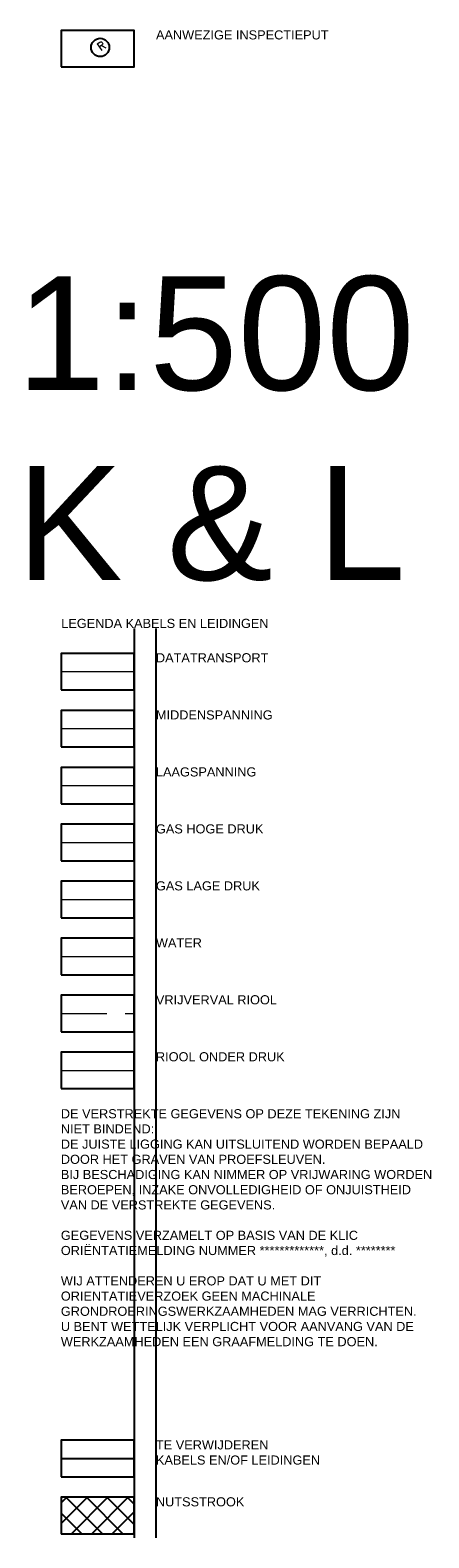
# Model space of a CAD drawing. Header units: metres. Extents: x 252743 to 254903, y 592696 to 593766.
# Tile 112 of 174: x 254276 to 254320, y 592744 to 592910. Entities that reach past the tile are written whole.
import ezdxf
from ezdxf.lldxf.tags import DXFTag

# ---------------------------------------------------------------- set-up
doc = ezdxf.new("R2010")
doc.units = ezdxf.units.M
doc.linetypes.add('RI-OVERIG', pattern=[17, 5, -2, 2, -2, 0, -2, 2, -2])
doc.layers.add('ALGEMEEN HULP', color=6, linetype='Continuous', plot=False)
for name, color, linetype in [('ALGEMEEN LEGENDA 200', 7, 'Continuous'), ('ALGEMEEN LEGENDA 500', 7, 'Continuous'), ('ALGEMEEN TEKST 200', 7, 'Continuous'), ('B-RI-INSPECTIEPUT', 8, 'Continuous'), ('N-KL-NUTSSTROOK', 10, 'Continuous'), ('V-KL', 8, 'OPBRKRIOOL')]:
    doc.layers.add(name, color=color, linetype=linetype)
for name, color, linetype, lineweight in [('B-KL-DATAKABEL', 90, 'KL-DATA-N', 18), ('B-KL-GAS-HOGEDRUK', 30, 'KL-GAS-HD-N', 18), ('B-KL-GAS-LAGEDRUK', 50, 'KL-GAS-LD-N', 18), ('B-KL-LAAGSPANNINGSKABEL', 190, 'KL-LS-N', 18), ('B-KL-MIDDENSPANNINGSKABEL', 130, 'KL-MS-N', 18), ('B-KL-WATER', 170, 'KL-WATER-N', 18), ('B-RI-PERSRIOOL', 210, 'RI-PERS', 18), ('B-RI-VRIJVERVALRIOOL', 210, 'RI-OVERIG', 18)]:
    doc.layers.add(name, color=color, linetype=linetype, lineweight=lineweight)
doc.layers.get('0').freeze()
doc.styles.add('B_STANDARD 200', font='txt.shx', dxfattribs={"height": 0.36})
doc.styles.add('N_STANDARD 200', font='arial.ttf', dxfattribs={"height": 0.4})
doc.styles.get("Standard").update_dxf_attribs({"font": 'simplex.shx'})
tags = doc.linetypes.add('KL-DATA-N', pattern='A,4,-1,[101,NLCS.SHX,S=0.5,R=0,X=0,Y=0],-1,4,-1,["D",Standard,S=1,R=0,X=-0.25,Y=-0.5],-1.5', length=12.5).pattern_tags.tags
tags[18] = DXFTag(74, 10)
tags = doc.linetypes.add('KL-GAS-HD-N', pattern='A,4,-1,[69,NLCS.SHX,S=0.5,R=0,X=0,Y=0],-1,4,-1,["H",Standard,S=1,R=0,X=0,Y=-0.5],-2', length=13).pattern_tags.tags
tags[18] = DXFTag(74, 10)
tags = doc.linetypes.add('KL-GAS-LD-N', pattern='A,4,-1,[69,NLCS.SHX,S=0.5,R=0,X=0,Y=0],-1,4,-1,["L",Standard,S=1,R=0,X=0.25,Y=-0.5],-2', length=13).pattern_tags.tags
tags[18] = DXFTag(74, 10)
tags = doc.linetypes.add('KL-LS-N', pattern='A,4,-1,[103,NLCS.SHX,S=0.75,R=0,X=0,Y=0],-1,4,-1,["L",Standard,S=1,R=0,X=0,Y=-0.5],-2', length=13).pattern_tags.tags
tags[18] = DXFTag(74, 10)
tags = doc.linetypes.add('KL-MS-N', pattern='A,4,-1,[103,NLCS.SHX,S=0.75,R=0,X=0,Y=0],-1,4,-1,["M",Standard,S=1,R=0,X=0,Y=-0.5],-2', length=13).pattern_tags.tags
tags[18] = DXFTag(74, 10)
doc.linetypes.add('KL-WATER-N', pattern='A,7,-0.5,[168,NLCS.SHX,S=0.75,R=0,X=0.75,Y=0],-2', length=9.5)
doc.linetypes.add('OPBRKRIOOL', pattern='A,1e-05,-1,["//",Standard,S=1,R=0,X=-0.1,Y=-0.5],-2', length=3.00001)
tags = doc.linetypes.add('RI-PERS', pattern='A,7,-2,["P",Standard,S=1.8,R=0,X=-0.5,Y=-0.9],-2,7,-2,[102,NLCS.SHX,S=1,R=180,X=0,Y=0],-2', length=22).pattern_tags.tags
tags[6] = DXFTag(74, 10)

# ---------------------------------------------------------------- blocks, each defined once
blk = doc.blocks.new('INSPECTIEPUT BESTAAND')
at = {"linetype": 'Continuous'}
blk.add_circle((0, 0), 0.4, dxfattribs=at)
at = {"ltscale": 0.4, "style": 'B_STANDARD 200'}
blk.add_text('R', height=0.35, rotation=34.14265, dxfattribs=at).set_placement((0.02, -0.164))

msp = doc.modelspace()

# ---------------------------------------------------------------- hatches: boundary and pattern name
at = {"layer": 'N-KL-NUTSSTROOK'}
h = msp.add_hatch(dxfattribs=at)
h.set_pattern_fill('ANSI37', color=256, scale=0.5)
h.paths.add_polyline_path([(254279.874, 592744.599), (254287.874, 592744.599), (254287.874, 592748.599), (254279.874, 592748.599)])

# ---------------------------------------------------------------- linework, layer by layer
at = {"layer": 'ALGEMEEN HULP'}
for p, q in [((254287.874, 592843.903), (254287.874, 592744.147)), ((254290.27, 592843.903), (254290.27, 592744.147))]:
    msp.add_line(p, q, dxfattribs=at)
at = {"layer": 'ALGEMEEN LEGENDA 200'}
for points in [[(254279.874, 592905.528), (254287.874, 592905.528), (254287.874, 592909.528), (254279.874, 592909.528)], [(254279.874, 592837.175), (254287.874, 592837.175), (254287.874, 592841.175), (254279.874, 592841.175)], [(254279.874, 592830.925), (254287.874, 592830.925), (254287.874, 592834.925), (254279.874, 592834.925)], [(254279.874, 592824.675), (254287.874, 592824.675), (254287.874, 592828.675), (254279.874, 592828.675)], [(254279.874, 592818.425), (254287.874, 592818.425), (254287.874, 592822.425), (254279.874, 592822.425)], [(254279.874, 592812.175), (254287.874, 592812.175), (254287.874, 592816.175), (254279.874, 592816.175)], [(254279.874, 592805.925), (254287.874, 592805.925), (254287.874, 592809.925), (254279.874, 592809.925)], [(254279.874, 592799.675), (254287.874, 592799.675), (254287.874, 592803.675), (254279.874, 592803.675)], [(254279.874, 592793.425), (254287.874, 592793.425), (254287.874, 592797.425), (254279.874, 592797.425)], [(254279.874, 592750.849), (254287.874, 592750.849), (254287.874, 592754.849), (254279.874, 592754.849)], [(254279.874, 592744.599), (254287.874, 592744.599), (254287.874, 592748.599), (254279.874, 592748.599)]]:
    msp.add_lwpolyline(points, close=True, dxfattribs=at)
at = {"layer": 'B-KL-DATAKABEL'}
msp.add_line((254279.874, 592839.175), (254287.874, 592839.175), dxfattribs=at)
at = {"layer": 'B-KL-GAS-HOGEDRUK'}
msp.add_line((254279.874, 592820.425), (254287.874, 592820.425), dxfattribs=at)
at = {"layer": 'B-KL-GAS-LAGEDRUK'}
msp.add_line((254279.874, 592814.175), (254287.874, 592814.175), dxfattribs=at)
at = {"layer": 'B-KL-LAAGSPANNINGSKABEL'}
msp.add_line((254279.874, 592826.675), (254287.874, 592826.675), dxfattribs=at)
at = {"layer": 'B-KL-MIDDENSPANNINGSKABEL'}
msp.add_line((254279.874, 592832.925), (254287.874, 592832.925), dxfattribs=at)
at = {"layer": 'B-KL-WATER'}
msp.add_line((254279.874, 592807.925), (254287.874, 592807.925), dxfattribs=at)
at = {"layer": 'B-RI-PERSRIOOL', "ltscale": 0.5}
msp.add_line((254279.874, 592795.425), (254287.874, 592795.425), dxfattribs=at)
at = {"layer": 'B-RI-VRIJVERVALRIOOL'}
msp.add_line((254279.874, 592801.675), (254287.874, 592801.675), dxfattribs=at)
at = {"layer": 'V-KL', "ltscale": 2}
msp.add_line((254279.874, 592752.849), (254287.874, 592752.849), dxfattribs=at)

# ---------------------------------------------------------------- block references
at = {"layer": 'B-RI-INSPECTIEPUT', "linetype": 'Continuous', "xscale": 2.5, "yscale": 2.5, "zscale": 2.5}
msp.add_blockref('INSPECTIEPUT BESTAAND', (254284.148, 592907.652), dxfattribs=at)

# ---------------------------------------------------------------- texts
at = {"layer": 'ALGEMEEN HULP', "attachment_point": 1, "style": 'N_STANDARD 200'}
for s, insert, char_height, width in [('1:500\\PK & L', (254274.964, 592882.559), 12.5, 52.4362), ('LEGENDA KABELS EN LEIDINGEN', (254279.874, 592844.967), 1, 25.93363)]:
    msp.add_mtext(s, dxfattribs=dict(at, insert=insert, char_height=char_height, width=width))
at = {"layer": 'ALGEMEEN LEGENDA 500', "insert": (254279.833, 592791.175), "char_height": 1, "width": 40.63005, "attachment_point": 1, "style": 'N_STANDARD 200'}
msp.add_mtext('DE VERSTREKTE GEGEVENS OP DEZE TEKENING ZIJN NIET BINDEND: \\PDE JUISTE LIGGING KAN UITSLUITEND WORDEN BEPAALD DOOR HET GRAVEN VAN PROEFSLEUVEN.\\PBIJ BESCHADIGING KAN NIMMER OP VRIJWARING WORDEN BEROEPEN, INZAKE ONVOLLEDIGHEID OF ONJUISTHEID VAN DE VERSTREKTE GEGEVENS.\\P\\PGEGEVENS VERZAMELT OP BASIS VAN DE KLIC ORIËNTATIEMELDING NUMMER *************, d.d. ********\\P\\PWIJ ATTENDEREN U EROP DAT U MET DIT ORIENTATIEVERZOEK GEEN MACHINALE GRONDROERINGSWERKZAAMHEDEN MAG VERRICHTEN. \\PU BENT WETTELIJK VERPLICHT VOOR AANVANG VAN DE WERKZAAMHEDEN EEN GRAAFMELDING TE DOEN.', dxfattribs=at)
at = {"layer": 'ALGEMEEN TEKST 200', "char_height": 1, "attachment_point": 1, "style": 'N_STANDARD 200'}
for s, insert, width in [('AANWEZIGE INSPECTIEPUT', (254290.27, 592909.531), 38.90124), ('DATATRANSPORT', (254290.265, 592841.197), 25.93363), ('MIDDENSPANNING', (254290.265, 592834.925), 25.93363), ('LAAGSPANNING', (254290.265, 592828.675), 25.93363), ('GAS HOGE DRUK', (254290.265, 592822.425), 25.93363), ('GAS LAGE DRUK', (254290.265, 592816.175), 25.93363), ('WATER', (254290.265, 592809.925), 25.93363), ('VRIJVERVAL RIOOL', (254290.265, 592803.675), 25.93363), ('RIOOL ONDER DRUK', (254290.265, 592797.425), 25.93363), ('TE VERWIJDEREN \\PKABELS EN/OF LEIDINGEN', (254290.265, 592754.849), 25.93363), ('NUTSSTROOK', (254290.265, 592748.599), 25.93363)]:
    msp.add_mtext(s, dxfattribs=dict(at, insert=insert, width=width))

doc.saveas('drawing.dxf')
